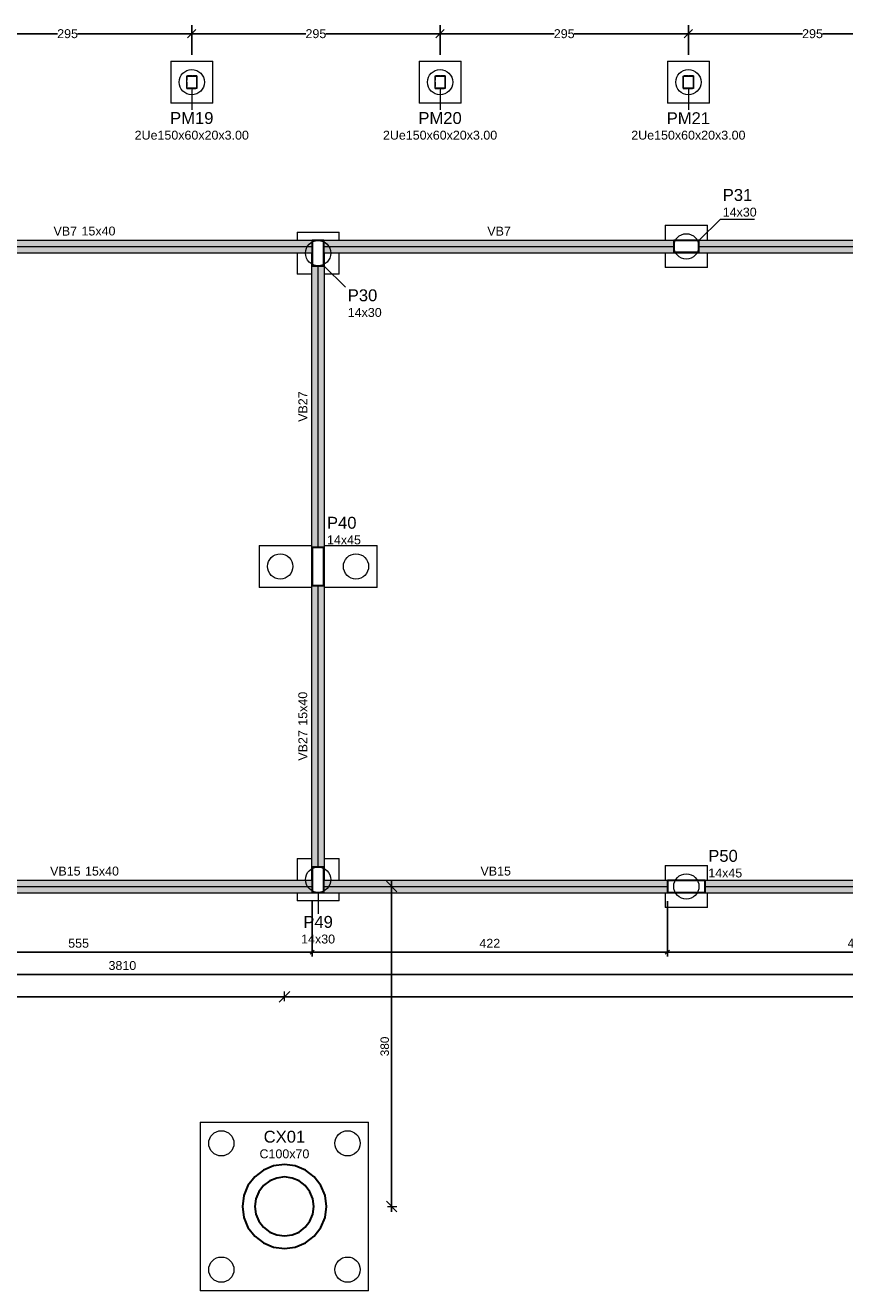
# Model space of a CAD drawing. Header units: millimetres. Extents: x 10906 to 25863, y 1966 to 4861.
# Tile 38 of 163: x 11155 to 11174, y 2921 to 2951. Entities that reach past the tile are written whole.
import ezdxf

# ---------------------------------------------------------------- set-up
doc = ezdxf.new("R2010")
doc.units = ezdxf.units.MM
doc.linetypes.add('DOT2', pattern=[3.175, 0, -3.175])
for name, color, linetype, lineweight in [('COTAS', 4, 'Continuous', 20), ('FO-Cotas', 4, 'Continuous', 5), ('FO-Eixos', 5, 'Continuous', 5), ('FO-Estacas dos blocos', 1, 'Continuous', 20), ('FO-Hachura viga', 41, 'Continuous', 5), ('FO-Pilares', 4, 'Continuous', 30), ('FO-Pilares genéricos', 30, 'Continuous', 5), ('FO-Seção das fundações', 7, 'Continuous', 5), ('FO-Textos das vigas', 7, 'Continuous', 5), ('FO-Textos dos pilares', 7, 'Continuous', 5), ('FO-Vigas', 1, 'Continuous', 20)]:
    doc.layers.add(name, color=color, linetype=linetype, lineweight=lineweight)
doc.styles.add('Annotative', font='arial.ttf')
doc.styles.add('Arial', font='arial.ttf')
doc.styles.get("Standard").update_dxf_attribs({"font": 'arial.ttf'})
doc.dimstyles.new('MURILO', dxfattribs={"dimscale": 0, "dimtxt": 1.5, "dimasz": 2.5, "dimexe": 1.25, "dimexo": 0, "dimtad": 1, "dimtxsty": 'Annotative', "dimblk": 'OBLIQUE', "dimcen": 2.5, "dimdle": 1.25, "dimclrd": 256, "dimclre": 256, "dimclrt": 7, "dimadec": 0, "dimazin": 0, "dimtfac": 1, "dimtmove": 0, "dimatfit": 3, "dimldrblk": 'OBLIQUE', "dimfxl": 1, "dimfxlon": 1, "dimtfillclr": 5, "dimlwe": -1, "dimarcsym": 0})
doc.dimstyles.new('UM_50.000000', dxfattribs={"dimtxt": 0.18, "dimasz": 0.2, "dimexe": 0.2, "dimexo": 0.5, "dimgap": 0, "dimtad": 1, "dimtih": 1, "dimtoh": 1, "dimlfac": 50, "dimzin": 0, "dimdsep": 46, "dimtxsty": 'Standard', "dimcen": 0.09, "dimdle": 0.2, "dimclrd": 256, "dimclre": 256, "dimclrt": 7, "dimazin": 0, "dimtfac": 1, "dimtofl": 0, "dimtmove": 0, "dimatfit": 3, "dimfxl": 1, "dimtolj": 1, "dimtzin": 0, "dimarcsym": 0})

# ---------------------------------------------------------------- blocks, each defined once
blk = doc.blocks.new('_Oblique')
at = {"color": 0, "linetype": 'ByBlock', "lineweight": -2}
blk.add_line((-0.5, -0.5), (0.5, 0.5), dxfattribs=at)
blk = doc.blocks.new('*D20')
at = {"layer": 'Defpoints', "color": 0, "transparency": 16777216}
for p in [(11150.288, 2930.518), (11161.388, 2930.518), (11161.388, 2929.106)]:
    blk.add_point(p, dxfattribs=at)
at = {"layer": 'FO-Cotas', "lineweight": -2, "transparency": 16777216}
for p, q in [((11150.288, 2930.318), (11150.288, 2929.006)), ((11161.388, 2930.318), (11161.388, 2929.006)), ((11150.188, 2929.106), (11161.488, 2929.106))]:
    blk.add_line(p, q, dxfattribs=at)
at = {"layer": 'FO-Cotas', "lineweight": -2, "transparency": 16777216, "xscale": 0.1, "yscale": 0.1, "zscale": 0.1, "rotation": 180}
blk.add_blockref('_Oblique', (11150.288, 2929.106), dxfattribs=at)
at = {"layer": 'FO-Cotas', "lineweight": -2, "transparency": 16777216, "xscale": 0.1, "yscale": 0.1, "zscale": 0.1}
blk.add_blockref('_Oblique', (11161.388, 2929.106), dxfattribs=at)
at = {"layer": 'FO-Cotas', "color": 7, "transparency": 16777216, "insert": (11155.838, 2929.317), "char_height": 0.2118, "attachment_point": 5, "rotation": 0.0057, "style": 'Arial'}
blk.add_mtext('\\A1;555', dxfattribs=at)
blk = doc.blocks.new('*D21')
at = {"layer": 'Defpoints', "color": 0, "transparency": 16777216}
for p in [(11161.388, 2930.518), (11169.828, 2930.518), (11169.828, 2929.106)]:
    blk.add_point(p, dxfattribs=at)
at = {"layer": 'FO-Cotas', "lineweight": -2, "transparency": 16777216}
for p, q in [((11161.388, 2930.318), (11161.388, 2929.006)), ((11169.828, 2930.318), (11169.828, 2929.006)), ((11161.288, 2929.106), (11169.928, 2929.106))]:
    blk.add_line(p, q, dxfattribs=at)
at = {"layer": 'FO-Cotas', "lineweight": -2, "transparency": 16777216, "xscale": 0.1, "yscale": 0.1, "zscale": 0.1, "rotation": 180}
blk.add_blockref('_Oblique', (11161.388, 2929.106), dxfattribs=at)
at = {"layer": 'FO-Cotas', "lineweight": -2, "transparency": 16777216, "xscale": 0.1, "yscale": 0.1, "zscale": 0.1}
blk.add_blockref('_Oblique', (11169.828, 2929.106), dxfattribs=at)
at = {"layer": 'FO-Cotas', "color": 7, "transparency": 16777216, "insert": (11165.608, 2929.317), "char_height": 0.2118, "attachment_point": 5, "rotation": 0.0057, "style": 'Arial'}
blk.add_mtext('\\A1;422', dxfattribs=at)
blk = doc.blocks.new('*D22')
at = {"layer": 'Defpoints', "color": 0, "transparency": 16777216}
for p in [(11169.828, 2930.518), (11178.888, 2930.518), (11178.888, 2929.106)]:
    blk.add_point(p, dxfattribs=at)
at = {"layer": 'FO-Cotas', "lineweight": -2, "transparency": 16777216}
for p, q in [((11169.828, 2930.318), (11169.828, 2929.006)), ((11178.888, 2930.318), (11178.888, 2929.006)), ((11169.728, 2929.106), (11178.988, 2929.106))]:
    blk.add_line(p, q, dxfattribs=at)
at = {"layer": 'FO-Cotas', "lineweight": -2, "transparency": 16777216, "xscale": 0.1, "yscale": 0.1, "zscale": 0.1, "rotation": 180}
blk.add_blockref('_Oblique', (11169.828, 2929.106), dxfattribs=at)
at = {"layer": 'FO-Cotas', "lineweight": -2, "transparency": 16777216, "xscale": 0.1, "yscale": 0.1, "zscale": 0.1}
blk.add_blockref('_Oblique', (11178.888, 2929.106), dxfattribs=at)
at = {"layer": 'FO-Cotas', "color": 7, "transparency": 16777216, "insert": (11174.358, 2929.317), "char_height": 0.2118, "attachment_point": 5, "rotation": 0.0057, "style": 'Arial'}
blk.add_mtext('\\A1;453', dxfattribs=at)
blk = doc.blocks.new('*D25')
at = {"layer": 'Defpoints', "color": 0, "transparency": 16777216}
for p in [(11118.778, 2930.518), (11194.978, 2930.518), (11194.978, 2928.576)]:
    blk.add_point(p, dxfattribs=at)
at = {"layer": 'FO-Cotas', "lineweight": -2, "transparency": 16777216}
for p, q in [((11118.778, 2930.318), (11118.778, 2928.476)), ((11194.978, 2930.318), (11194.978, 2928.476)), ((11118.678, 2928.576), (11195.078, 2928.576))]:
    blk.add_line(p, q, dxfattribs=at)
at = {"layer": 'FO-Cotas', "lineweight": -2, "transparency": 16777216, "xscale": 0.1, "yscale": 0.1, "zscale": 0.1, "rotation": 180}
blk.add_blockref('_Oblique', (11118.778, 2928.576), dxfattribs=at)
at = {"layer": 'FO-Cotas', "lineweight": -2, "transparency": 16777216, "xscale": 0.1, "yscale": 0.1, "zscale": 0.1}
blk.add_blockref('_Oblique', (11194.978, 2928.576), dxfattribs=at)
at = {"layer": 'FO-Cotas', "color": 7, "transparency": 16777216, "insert": (11156.878, 2928.788), "char_height": 0.2118, "attachment_point": 5, "rotation": 0.0057, "style": 'Arial'}
blk.add_mtext('\\A1;3810', dxfattribs=at)
blk = doc.blocks.new('*D62')
at = {"layer": 'Defpoints', "color": 0, "transparency": 16777216}
for p in [(11170.326, 2950.917), (11170.326, 2949.918), (11176.226, 2949.918)]:
    blk.add_point(p, dxfattribs=at)
at = {"layer": 'FO-Cotas', "lineweight": -2, "transparency": 16777216}
for p, q in [((11170.126, 2950.917), (11173.04, 2950.917)), ((11170.326, 2950.418), (11170.326, 2951.117)), ((11176.426, 2950.917), (11173.513, 2950.917)), ((11176.226, 2950.418), (11176.226, 2951.117))]:
    blk.add_line(p, q, dxfattribs=at)
at = {"layer": 'FO-Cotas', "lineweight": -2, "transparency": 16777216, "xscale": 0.2, "yscale": 0.2, "zscale": 0.2, "rotation": 180}
blk.add_blockref('_Oblique', (11170.326, 2950.917), dxfattribs=at)
at = {"layer": 'FO-Cotas', "lineweight": -2, "transparency": 16777216, "xscale": 0.2, "yscale": 0.2, "zscale": 0.2}
blk.add_blockref('_Oblique', (11176.226, 2950.917), dxfattribs=at)
at = {"layer": 'FO-Cotas', "color": 7, "transparency": 16777216, "insert": (11173.276, 2950.917), "char_height": 0.2118, "attachment_point": 5, "rotation": 0.0057, "style": 'Arial'}
blk.add_mtext('\\A1;295', dxfattribs=at)
blk = doc.blocks.new('*D63')
at = {"layer": 'Defpoints', "color": 0, "transparency": 16777216}
for p in [(11164.426, 2950.917), (11164.426, 2949.918), (11170.326, 2949.918)]:
    blk.add_point(p, dxfattribs=at)
at = {"layer": 'FO-Cotas', "lineweight": -2, "transparency": 16777216}
for p, q in [((11164.226, 2950.917), (11167.14, 2950.917)), ((11164.426, 2950.418), (11164.426, 2951.117)), ((11170.526, 2950.917), (11167.613, 2950.917)), ((11170.326, 2950.418), (11170.326, 2951.117))]:
    blk.add_line(p, q, dxfattribs=at)
at = {"layer": 'FO-Cotas', "lineweight": -2, "transparency": 16777216, "xscale": 0.2, "yscale": 0.2, "zscale": 0.2, "rotation": 180}
blk.add_blockref('_Oblique', (11164.426, 2950.917), dxfattribs=at)
at = {"layer": 'FO-Cotas', "lineweight": -2, "transparency": 16777216, "xscale": 0.2, "yscale": 0.2, "zscale": 0.2}
blk.add_blockref('_Oblique', (11170.326, 2950.917), dxfattribs=at)
at = {"layer": 'FO-Cotas', "color": 7, "transparency": 16777216, "insert": (11167.376, 2950.917), "char_height": 0.2118, "attachment_point": 5, "rotation": 0.0057, "style": 'Arial'}
blk.add_mtext('\\A1;295', dxfattribs=at)
blk = doc.blocks.new('*D64')
at = {"layer": 'Defpoints', "color": 0, "transparency": 16777216}
for p in [(11158.526, 2950.917), (11158.526, 2949.918), (11164.426, 2949.918)]:
    blk.add_point(p, dxfattribs=at)
at = {"layer": 'FO-Cotas', "lineweight": -2, "transparency": 16777216}
for p, q in [((11158.326, 2950.917), (11161.24, 2950.917)), ((11158.526, 2950.418), (11158.526, 2951.117)), ((11164.626, 2950.917), (11161.713, 2950.917)), ((11164.426, 2950.418), (11164.426, 2951.117))]:
    blk.add_line(p, q, dxfattribs=at)
at = {"layer": 'FO-Cotas', "lineweight": -2, "transparency": 16777216, "xscale": 0.2, "yscale": 0.2, "zscale": 0.2, "rotation": 180}
blk.add_blockref('_Oblique', (11158.526, 2950.917), dxfattribs=at)
at = {"layer": 'FO-Cotas', "lineweight": -2, "transparency": 16777216, "xscale": 0.2, "yscale": 0.2, "zscale": 0.2}
blk.add_blockref('_Oblique', (11164.426, 2950.917), dxfattribs=at)
at = {"layer": 'FO-Cotas', "color": 7, "transparency": 16777216, "insert": (11161.476, 2950.917), "char_height": 0.2118, "attachment_point": 5, "rotation": 0.0057, "style": 'Arial'}
blk.add_mtext('\\A1;295', dxfattribs=at)
blk = doc.blocks.new('*D65')
at = {"layer": 'Defpoints', "color": 0, "transparency": 16777216}
for p in [(11152.626, 2950.917), (11152.626, 2949.918), (11158.526, 2949.918)]:
    blk.add_point(p, dxfattribs=at)
at = {"layer": 'FO-Cotas', "lineweight": -2, "transparency": 16777216}
for p, q in [((11152.426, 2950.917), (11155.34, 2950.917)), ((11152.626, 2950.418), (11152.626, 2951.117)), ((11158.726, 2950.917), (11155.813, 2950.917)), ((11158.526, 2950.418), (11158.526, 2951.117))]:
    blk.add_line(p, q, dxfattribs=at)
at = {"layer": 'FO-Cotas', "lineweight": -2, "transparency": 16777216, "xscale": 0.2, "yscale": 0.2, "zscale": 0.2, "rotation": 180}
blk.add_blockref('_Oblique', (11152.626, 2950.917), dxfattribs=at)
at = {"layer": 'FO-Cotas', "lineweight": -2, "transparency": 16777216, "xscale": 0.2, "yscale": 0.2, "zscale": 0.2}
blk.add_blockref('_Oblique', (11158.526, 2950.917), dxfattribs=at)
at = {"layer": 'FO-Cotas', "color": 7, "transparency": 16777216, "insert": (11155.576, 2950.917), "char_height": 0.2118, "attachment_point": 5, "rotation": 0.0057, "style": 'Arial'}
blk.add_mtext('\\A1;295', dxfattribs=at)
blk = doc.blocks.new('*D1458')
at = {"layer": 'COTAS', "lineweight": -2, "transparency": 16777216}
blk.add_line((11163.276, 2922.943), (11163.276, 2930.793), dxfattribs=at)
at = {"layer": 'COTAS', "transparency": 16777216}
for p, q in [((11163.176, 2930.668), (11163.401, 2930.668)), ((11163.176, 2923.068), (11163.401, 2923.068))]:
    blk.add_line(p, q, dxfattribs=at)
at = {"layer": 'Defpoints', "color": 0, "transparency": 16777216}
for p in [(11162.728, 2930.668), (11163.276, 2930.668), (11162.728, 2923.068)]:
    blk.add_point(p, dxfattribs=at)
at = {"layer": 'COTAS', "lineweight": -2, "transparency": 16777216, "xscale": 0.25, "yscale": 0.25, "zscale": 0.25}
for p, rotation in [((11163.276, 2930.668), 90), ((11163.276, 2923.068), 270)]:
    blk.add_blockref('_Oblique', p, dxfattribs=dict(at, rotation=rotation))
at = {"layer": 'COTAS', "color": 7, "transparency": 16777216, "insert": (11163.112, 2926.868), "char_height": 0.2, "attachment_point": 5, "rotation": 90, "style": 'Annotative'}
blk.add_mtext('380', dxfattribs=at)
blk = doc.blocks.new('*D1459')
at = {"layer": 'COTAS', "transparency": 16777216}
for p, q in [((11118.778, 2928.147), (11118.778, 2927.922)), ((11160.728, 2927.947), (11160.728, 2928.172))]:
    blk.add_line(p, q, dxfattribs=at)
at = {"layer": 'COTAS', "lineweight": -2, "transparency": 16777216}
blk.add_line((11118.653, 2928.047), (11160.853, 2928.047), dxfattribs=at)
at = {"layer": 'Defpoints', "color": 0, "transparency": 16777216}
for p in [(11118.778, 2930.518), (11160.728, 2928.047), (11160.728, 2925.068)]:
    blk.add_point(p, dxfattribs=at)
at = {"layer": 'COTAS', "lineweight": -2, "transparency": 16777216, "xscale": 0.25, "yscale": 0.25, "zscale": 0.25, "rotation": 180}
blk.add_blockref('_Oblique', (11118.778, 2928.047), dxfattribs=at)
at = {"layer": 'COTAS', "lineweight": -2, "transparency": 16777216, "xscale": 0.25, "yscale": 0.25, "zscale": 0.25}
blk.add_blockref('_Oblique', (11160.728, 2928.047), dxfattribs=at)
at = {"layer": 'COTAS', "color": 7, "transparency": 16777216, "insert": (11139.753, 2928.229), "char_height": 0.2, "attachment_point": 5, "style": 'Annotative'}
blk.add_mtext('2097,5', dxfattribs=at)
blk = doc.blocks.new('*D1460')
at = {"layer": 'COTAS', "transparency": 16777216}
for p, q in [((11160.728, 2927.947), (11160.728, 2928.172)), ((11194.978, 2928.147), (11194.978, 2927.922))]:
    blk.add_line(p, q, dxfattribs=at)
at = {"layer": 'COTAS', "lineweight": -2, "transparency": 16777216}
blk.add_line((11160.603, 2928.047), (11195.103, 2928.047), dxfattribs=at)
at = {"layer": 'Defpoints', "color": 0, "transparency": 16777216}
for p in [(11194.978, 2930.518), (11194.978, 2928.047), (11160.728, 2925.068)]:
    blk.add_point(p, dxfattribs=at)
at = {"layer": 'COTAS', "lineweight": -2, "transparency": 16777216, "xscale": 0.25, "yscale": 0.25, "zscale": 0.25, "rotation": 180}
blk.add_blockref('_Oblique', (11160.728, 2928.047), dxfattribs=at)
at = {"layer": 'COTAS', "lineweight": -2, "transparency": 16777216, "xscale": 0.25, "yscale": 0.25, "zscale": 0.25}
blk.add_blockref('_Oblique', (11194.978, 2928.047), dxfattribs=at)
at = {"layer": 'COTAS', "color": 7, "transparency": 16777216, "insert": (11177.853, 2928.229), "char_height": 0.2, "attachment_point": 5, "style": 'Annotative'}
blk.add_mtext('1712,5', dxfattribs=at)

msp = doc.modelspace()

# ---------------------------------------------------------------- hatches: boundary and pattern name
at = {"layer": 'FO-Hachura viga', "linetype": 'Continuous'}
for points in [[(11161.3885, 2945.71751), (11161.3885, 2945.71751), (11161.3885, 2946.00751), (11161.6685, 2946.00751), (11161.6685, 2946.01751), (11150.5685, 2946.01751), (11150.5685, 2945.71751), (11161.3885, 2945.71751)], [(11170.5785, 2945.71751), (11170.5785, 2945.71751), (11170.5785, 2945.72751), (11169.9785, 2945.72751), (11169.9785, 2946.00751), (11170.5785, 2946.00751), (11170.5785, 2946.01751), (11161.6685, 2946.01751), (11161.6685, 2945.71751), (11170.5785, 2945.71751)], [(11178.8885, 2945.71751), (11178.8885, 2945.71751), (11178.8885, 2946.00751), (11179.1685, 2946.00751), (11179.1685, 2946.01751), (11169.9785, 2946.01751), (11169.9785, 2946.00751), (11170.5785, 2946.00751), (11170.5785, 2945.72751), (11169.9785, 2945.72751), (11169.9785, 2945.71751), (11178.8885, 2945.71751)], [(11161.6685, 2938.71751), (11161.6685, 2938.71751), (11161.6685, 2937.81751), (11161.6785, 2937.81751), (11161.6785, 2945.71751), (11161.6685, 2945.71751), (11161.6685, 2945.40751), (11161.3885, 2945.40751), (11161.3885, 2945.71751), (11161.3785, 2945.71751), (11161.3785, 2937.81751), (11161.3885, 2937.81751), (11161.3885, 2938.71751), (11161.6685, 2938.71751)], [(11161.6785, 2938.71751), (11161.6785, 2938.71751), (11161.6685, 2938.71751), (11161.6685, 2937.81751), (11161.3885, 2937.81751), (11161.3885, 2938.71751), (11161.3785, 2938.71751), (11161.3785, 2930.81751), (11161.3885, 2930.81751), (11161.3885, 2931.12751), (11161.6685, 2931.12751), (11161.6685, 2930.81751), (11161.6785, 2930.81751), (11161.6785, 2938.71751)], [(11150.5685, 2930.81751), (11150.5685, 2930.81751), (11150.5685, 2930.52751), (11150.2885, 2930.52751), (11150.2885, 2930.51751), (11161.3885, 2930.51751), (11161.3885, 2930.81751), (11150.5685, 2930.81751)], [(11170.7285, 2930.52751), (11170.7285, 2930.52751), (11169.8285, 2930.52751), (11169.8285, 2930.80751), (11170.7285, 2930.80751), (11170.7285, 2930.81751), (11161.6685, 2930.81751), (11161.6685, 2930.52751), (11161.3885, 2930.52751), (11161.3885, 2930.51751), (11170.7285, 2930.51751), (11170.7285, 2930.52751)], [(11178.8885, 2930.51751), (11178.8885, 2930.51751), (11178.8885, 2930.81751), (11169.8285, 2930.81751), (11169.8285, 2930.80751), (11170.7285, 2930.80751), (11170.7285, 2930.52751), (11169.8285, 2930.52751), (11169.8285, 2930.51751), (11178.8885, 2930.51751)]]:
    msp.add_hatch(color=256, dxfattribs=at).paths.add_polyline_path(points)

# ---------------------------------------------------------------- linework, layer by layer
at = {"layer": 'FO-Cotas'}
for p, q in [((11158.5265, 2949.61751), (11158.5265, 2949.10919)), ((11164.4265, 2949.61751), (11164.4265, 2949.10919)), ((11170.3265, 2949.61751), (11170.3265, 2949.10919)), ((11170.5785, 2946.00751), (11171.08682, 2946.51583)), ((11171.08682, 2946.51583), (11171.89504, 2946.51583)), ((11161.6685, 2945.40751), (11162.17682, 2944.89919)), ((11161.5285, 2930.52751), (11161.5285, 2930.01919))]:
    msp.add_line(p, q, dxfattribs=at)
at = {"layer": 'FO-Eixos'}
for p, q in [((11150.5685, 2945.86751), (11161.3885, 2945.86751)), ((11161.6685, 2945.86751), (11169.9785, 2945.86751)), ((11170.5785, 2945.86751), (11178.8885, 2945.86751)), ((11161.5285, 2938.71751), (11161.5285, 2945.40751)), ((11161.5285, 2931.12751), (11161.5285, 2937.81751)), ((11150.5685, 2930.66751), (11161.3885, 2930.66751)), ((11161.6685, 2930.66751), (11169.8285, 2930.66751)), ((11170.7285, 2930.66751), (11178.8885, 2930.66751))]:
    msp.add_line(p, q, dxfattribs=at)
at = {"layer": 'FO-Estacas dos blocos'}
for centre in [(11158.5265, 2949.76751), (11164.4265, 2949.76751), (11170.3265, 2949.76751), (11170.2785, 2945.86751), (11161.5285, 2945.70751), (11160.6285, 2938.26751), (11162.4285, 2938.26751), (11161.5285, 2930.82751), (11170.2785, 2930.66751), (11159.2285, 2924.56751), (11162.2285, 2924.56751), (11159.2285, 2921.56751), (11162.2285, 2921.56751)]:
    msp.add_circle(centre, 0.3, dxfattribs=at)
at = {"layer": 'FO-Pilares'}
for points in [[(11161.3885, 2945.40751), (11161.5285, 2945.40751), (11161.6685, 2945.40751), (11161.6685, 2945.70751), (11161.6685, 2946.00751), (11161.5285, 2946.00751), (11161.3885, 2946.00751), (11161.3885, 2945.70751), (11161.3885, 2945.40751)], [(11170.5785, 2945.72751), (11170.5785, 2945.86751), (11170.5785, 2946.00751), (11170.2785, 2946.00751), (11169.9785, 2946.00751), (11169.9785, 2945.86751), (11169.9785, 2945.72751), (11170.2785, 2945.72751), (11170.5785, 2945.72751)], [(11161.3885, 2937.81751), (11161.5285, 2937.81751), (11161.6685, 2937.81751), (11161.6685, 2938.26751), (11161.6685, 2938.71751), (11161.5285, 2938.71751), (11161.3885, 2938.71751), (11161.3885, 2938.26751), (11161.3885, 2937.81751)], [(11161.3885, 2930.52751), (11161.5285, 2930.52751), (11161.6685, 2930.52751), (11161.6685, 2930.82751), (11161.6685, 2931.12751), (11161.5285, 2931.12751), (11161.3885, 2931.12751), (11161.3885, 2930.82751), (11161.3885, 2930.52751)], [(11170.7285, 2930.52751), (11170.7285, 2930.66751), (11170.7285, 2930.80751), (11170.2785, 2930.80751), (11169.8285, 2930.80751), (11169.8285, 2930.66751), (11169.8285, 2930.52751), (11170.2785, 2930.52751), (11170.7285, 2930.52751)], [(11161.7285, 2923.06751), (11161.69442, 2923.32632), (11161.59452, 2923.56751), (11161.4356, 2923.77461), (11161.2285, 2923.93353), (11160.98732, 2924.03343), (11160.7285, 2924.06751), (11160.46968, 2924.03343), (11160.2285, 2923.93353), (11160.02139, 2923.77461), (11159.86247, 2923.56751), (11159.76257, 2923.32632), (11159.7285, 2923.06751), (11159.76257, 2922.80869), (11159.86247, 2922.56751), (11160.02139, 2922.3604), (11160.2285, 2922.20148), (11160.46968, 2922.10158), (11160.7285, 2922.06751), (11160.98732, 2922.10158), (11161.2285, 2922.20148), (11161.4356, 2922.3604), (11161.59452, 2922.56751), (11161.69442, 2922.80869), (11161.7285, 2923.06751)], [(11161.4285, 2923.06751), (11161.40465, 2923.24868), (11161.33472, 2923.41751), (11161.22347, 2923.56248), (11161.0785, 2923.67372), (11160.90967, 2923.74365), (11160.7285, 2923.76751), (11160.54732, 2923.74365), (11160.3785, 2923.67372), (11160.23352, 2923.56248), (11160.12228, 2923.41751), (11160.05235, 2923.24868), (11160.0285, 2923.06751), (11160.05235, 2922.88633), (11160.12228, 2922.71751), (11160.23352, 2922.57253), (11160.3785, 2922.46129), (11160.54732, 2922.39136), (11160.7285, 2922.36751), (11160.90967, 2922.39136), (11161.0785, 2922.46129), (11161.22347, 2922.57253), (11161.33472, 2922.71751), (11161.40465, 2922.88633), (11161.4285, 2923.06751)]]:
    msp.add_lwpolyline(points, close=True, dxfattribs=at)
at = {"layer": 'FO-Pilares genéricos'}
for points in [[(11158.6405, 2949.91751), (11158.64144, 2949.91743), (11158.64235, 2949.91721), (11158.64322, 2949.91685), (11158.64402, 2949.91636), (11158.64474, 2949.91575), (11158.64535, 2949.91503), (11158.64584, 2949.91423), (11158.6462, 2949.91336), (11158.64642, 2949.91244), (11158.6465, 2949.91151), (11158.6465, 2949.62351), (11158.64642, 2949.62257), (11158.6462, 2949.62165), (11158.64584, 2949.62078), (11158.64535, 2949.61998), (11158.64474, 2949.61926), (11158.64402, 2949.61865), (11158.64322, 2949.61816), (11158.64235, 2949.6178), (11158.64144, 2949.61758), (11158.6405, 2949.61751), (11158.4125, 2949.61751), (11158.41156, 2949.61758), (11158.41064, 2949.6178), (11158.40977, 2949.61816), (11158.40897, 2949.61865), (11158.40825, 2949.61926), (11158.40764, 2949.61998), (11158.40715, 2949.62078), (11158.40679, 2949.62165), (11158.40657, 2949.62257), (11158.4065, 2949.62351), (11158.4065, 2949.91151), (11158.40657, 2949.91244), (11158.40679, 2949.91336), (11158.40715, 2949.91423), (11158.40764, 2949.91503), (11158.40825, 2949.91575), (11158.40897, 2949.91636), (11158.40977, 2949.91685), (11158.41064, 2949.91721), (11158.41156, 2949.91743), (11158.4125, 2949.91751), (11158.6405, 2949.91751)], [(11158.6345, 2949.91151), (11158.63544, 2949.91143), (11158.63635, 2949.91121), (11158.63722, 2949.91085), (11158.63802, 2949.91036), (11158.63874, 2949.90975), (11158.63935, 2949.90903), (11158.63984, 2949.90823), (11158.6402, 2949.90736), (11158.64042, 2949.90644), (11158.6405, 2949.90551), (11158.6405, 2949.62951), (11158.64042, 2949.62857), (11158.6402, 2949.62765), (11158.63984, 2949.62678), (11158.63935, 2949.62598), (11158.63874, 2949.62526), (11158.63802, 2949.62465), (11158.63722, 2949.62416), (11158.63635, 2949.6238), (11158.63544, 2949.62358), (11158.6345, 2949.62351), (11158.4185, 2949.62351), (11158.41756, 2949.62358), (11158.41664, 2949.6238), (11158.41577, 2949.62416), (11158.41497, 2949.62465), (11158.41425, 2949.62526), (11158.41364, 2949.62598), (11158.41315, 2949.62678), (11158.41279, 2949.62765), (11158.41257, 2949.62857), (11158.4125, 2949.62951), (11158.4125, 2949.90551), (11158.41257, 2949.90644), (11158.41279, 2949.90736), (11158.41315, 2949.90823), (11158.41364, 2949.90903), (11158.41425, 2949.90975), (11158.41497, 2949.91036), (11158.41577, 2949.91085), (11158.41664, 2949.91121), (11158.41756, 2949.91143), (11158.4185, 2949.91151), (11158.6345, 2949.91151)], [(11164.5405, 2949.91751), (11164.54144, 2949.91743), (11164.54235, 2949.91721), (11164.54322, 2949.91685), (11164.54402, 2949.91636), (11164.54474, 2949.91575), (11164.54535, 2949.91503), (11164.54584, 2949.91423), (11164.5462, 2949.91336), (11164.54642, 2949.91244), (11164.5465, 2949.91151), (11164.5465, 2949.62351), (11164.54642, 2949.62257), (11164.5462, 2949.62165), (11164.54584, 2949.62078), (11164.54535, 2949.61998), (11164.54474, 2949.61926), (11164.54402, 2949.61865), (11164.54322, 2949.61816), (11164.54235, 2949.6178), (11164.54144, 2949.61758), (11164.5405, 2949.61751), (11164.3125, 2949.61751), (11164.31156, 2949.61758), (11164.31064, 2949.6178), (11164.30977, 2949.61816), (11164.30897, 2949.61865), (11164.30825, 2949.61926), (11164.30764, 2949.61998), (11164.30715, 2949.62078), (11164.30679, 2949.62165), (11164.30657, 2949.62257), (11164.3065, 2949.62351), (11164.3065, 2949.91151), (11164.30657, 2949.91244), (11164.30679, 2949.91336), (11164.30715, 2949.91423), (11164.30764, 2949.91503), (11164.30825, 2949.91575), (11164.30897, 2949.91636), (11164.30977, 2949.91685), (11164.31064, 2949.91721), (11164.31156, 2949.91743), (11164.3125, 2949.91751), (11164.5405, 2949.91751)], [(11164.5345, 2949.91151), (11164.53544, 2949.91143), (11164.53635, 2949.91121), (11164.53722, 2949.91085), (11164.53802, 2949.91036), (11164.53874, 2949.90975), (11164.53935, 2949.90903), (11164.53984, 2949.90823), (11164.5402, 2949.90736), (11164.54042, 2949.90644), (11164.5405, 2949.90551), (11164.5405, 2949.62951), (11164.54042, 2949.62857), (11164.5402, 2949.62765), (11164.53984, 2949.62678), (11164.53935, 2949.62598), (11164.53874, 2949.62526), (11164.53802, 2949.62465), (11164.53722, 2949.62416), (11164.53635, 2949.6238), (11164.53544, 2949.62358), (11164.5345, 2949.62351), (11164.3185, 2949.62351), (11164.31756, 2949.62358), (11164.31664, 2949.6238), (11164.31577, 2949.62416), (11164.31497, 2949.62465), (11164.31425, 2949.62526), (11164.31364, 2949.62598), (11164.31315, 2949.62678), (11164.31279, 2949.62765), (11164.31257, 2949.62857), (11164.3125, 2949.62951), (11164.3125, 2949.90551), (11164.31257, 2949.90644), (11164.31279, 2949.90736), (11164.31315, 2949.90823), (11164.31364, 2949.90903), (11164.31425, 2949.90975), (11164.31497, 2949.91036), (11164.31577, 2949.91085), (11164.31664, 2949.91121), (11164.31756, 2949.91143), (11164.3185, 2949.91151), (11164.5345, 2949.91151)], [(11170.4405, 2949.91751), (11170.44144, 2949.91743), (11170.44235, 2949.91721), (11170.44322, 2949.91685), (11170.44402, 2949.91636), (11170.44474, 2949.91575), (11170.44535, 2949.91503), (11170.44584, 2949.91423), (11170.4462, 2949.91336), (11170.44642, 2949.91244), (11170.4465, 2949.91151), (11170.4465, 2949.62351), (11170.44642, 2949.62257), (11170.4462, 2949.62165), (11170.44584, 2949.62078), (11170.44535, 2949.61998), (11170.44474, 2949.61926), (11170.44402, 2949.61865), (11170.44322, 2949.61816), (11170.44235, 2949.6178), (11170.44144, 2949.61758), (11170.4405, 2949.61751), (11170.2125, 2949.61751), (11170.21156, 2949.61758), (11170.21064, 2949.6178), (11170.20977, 2949.61816), (11170.20897, 2949.61865), (11170.20825, 2949.61926), (11170.20764, 2949.61998), (11170.20715, 2949.62078), (11170.20679, 2949.62165), (11170.20657, 2949.62257), (11170.2065, 2949.62351), (11170.2065, 2949.91151), (11170.20657, 2949.91244), (11170.20679, 2949.91336), (11170.20715, 2949.91423), (11170.20764, 2949.91503), (11170.20825, 2949.91575), (11170.20897, 2949.91636), (11170.20977, 2949.91685), (11170.21064, 2949.91721), (11170.21156, 2949.91743), (11170.2125, 2949.91751), (11170.4405, 2949.91751)], [(11170.4345, 2949.91151), (11170.43544, 2949.91143), (11170.43635, 2949.91121), (11170.43722, 2949.91085), (11170.43802, 2949.91036), (11170.43874, 2949.90975), (11170.43935, 2949.90903), (11170.43984, 2949.90823), (11170.4402, 2949.90736), (11170.44042, 2949.90644), (11170.4405, 2949.90551), (11170.4405, 2949.62951), (11170.44042, 2949.62857), (11170.4402, 2949.62765), (11170.43984, 2949.62678), (11170.43935, 2949.62598), (11170.43874, 2949.62526), (11170.43802, 2949.62465), (11170.43722, 2949.62416), (11170.43635, 2949.6238), (11170.43544, 2949.62358), (11170.4345, 2949.62351), (11170.2185, 2949.62351), (11170.21756, 2949.62358), (11170.21664, 2949.6238), (11170.21577, 2949.62416), (11170.21497, 2949.62465), (11170.21425, 2949.62526), (11170.21364, 2949.62598), (11170.21315, 2949.62678), (11170.21279, 2949.62765), (11170.21257, 2949.62857), (11170.2125, 2949.62951), (11170.2125, 2949.90551), (11170.21257, 2949.90644), (11170.21279, 2949.90736), (11170.21315, 2949.90823), (11170.21364, 2949.90903), (11170.21425, 2949.90975), (11170.21497, 2949.91036), (11170.21577, 2949.91085), (11170.21664, 2949.91121), (11170.21756, 2949.91143), (11170.2185, 2949.91151), (11170.4345, 2949.91151)]]:
    msp.add_lwpolyline(points, close=True, dxfattribs=at)
at = {"layer": 'FO-Pilares genéricos', "linetype": 'DOT2', "ltscale": 0.05}
for points in [[(11158.4065, 2949.61751), (11158.5265, 2949.61751), (11158.6465, 2949.61751), (11158.6465, 2949.76751), (11158.6465, 2949.91751), (11158.5265, 2949.91751), (11158.4065, 2949.91751), (11158.4065, 2949.76751), (11158.4065, 2949.61751)], [(11158.4065, 2949.61751), (11158.5265, 2949.61751), (11158.6465, 2949.61751), (11158.6465, 2949.76751), (11158.6465, 2949.91751), (11158.5265, 2949.91751), (11158.4065, 2949.91751), (11158.4065, 2949.76751), (11158.4065, 2949.61751)], [(11164.3065, 2949.61751), (11164.4265, 2949.61751), (11164.5465, 2949.61751), (11164.5465, 2949.76751), (11164.5465, 2949.91751), (11164.4265, 2949.91751), (11164.3065, 2949.91751), (11164.3065, 2949.76751), (11164.3065, 2949.61751)], [(11164.3065, 2949.61751), (11164.4265, 2949.61751), (11164.5465, 2949.61751), (11164.5465, 2949.76751), (11164.5465, 2949.91751), (11164.4265, 2949.91751), (11164.3065, 2949.91751), (11164.3065, 2949.76751), (11164.3065, 2949.61751)], [(11170.2065, 2949.61751), (11170.3265, 2949.61751), (11170.4465, 2949.61751), (11170.4465, 2949.76751), (11170.4465, 2949.91751), (11170.3265, 2949.91751), (11170.2065, 2949.91751), (11170.2065, 2949.76751), (11170.2065, 2949.61751)], [(11170.2065, 2949.61751), (11170.3265, 2949.61751), (11170.4465, 2949.61751), (11170.4465, 2949.76751), (11170.4465, 2949.91751), (11170.3265, 2949.91751), (11170.2065, 2949.91751), (11170.2065, 2949.76751), (11170.2065, 2949.61751)]]:
    msp.add_lwpolyline(points, close=True, dxfattribs=at)
at = {"layer": 'FO-Seção das fundações'}
for points in [[(11158.0265, 2950.26751), (11159.0265, 2950.26751)], [(11158.0265, 2950.26751), (11158.0265, 2949.26751)], [(11159.0265, 2949.26751), (11159.0265, 2950.26751)], [(11163.9265, 2950.26751), (11164.9265, 2950.26751)], [(11163.9265, 2950.26751), (11163.9265, 2949.26751)], [(11164.9265, 2949.26751), (11164.9265, 2950.26751)], [(11169.8265, 2950.26751), (11170.8265, 2950.26751)], [(11169.8265, 2950.26751), (11169.8265, 2949.26751)], [(11170.8265, 2949.26751), (11170.8265, 2950.26751)], [(11159.0265, 2949.26751), (11158.0265, 2949.26751)], [(11164.9265, 2949.26751), (11163.9265, 2949.26751)], [(11170.8265, 2949.26751), (11169.8265, 2949.26751)], [(11161.0285, 2946.20751), (11162.0285, 2946.20751)], [(11161.0285, 2946.20751), (11161.0285, 2946.01751)], [(11162.0285, 2946.01751), (11162.0285, 2946.20751)], [(11169.7785, 2946.36751), (11170.7785, 2946.36751)], [(11169.7785, 2946.36751), (11169.7785, 2946.01751)], [(11170.7785, 2946.01751), (11170.7785, 2946.36751)], [(11161.0285, 2945.71751), (11161.0285, 2945.20751)], [(11162.0285, 2945.20751), (11162.0285, 2945.71751)], [(11169.7785, 2945.71751), (11169.7785, 2945.36751)], [(11170.7785, 2945.36751), (11170.7785, 2945.71751)], [(11161.3785, 2945.20751), (11161.0285, 2945.20751)], [(11162.0285, 2945.20751), (11161.6785, 2945.20751)], [(11170.7785, 2945.36751), (11169.7785, 2945.36751)], [(11160.1285, 2938.76751), (11160.1285, 2937.76751)], [(11160.1285, 2938.76751), (11161.3785, 2938.76751)], [(11161.6785, 2938.76751), (11162.9285, 2938.76751)], [(11162.9285, 2937.76751), (11162.9285, 2938.76751)], [(11161.3785, 2937.76751), (11160.1285, 2937.76751)], [(11162.9285, 2937.76751), (11161.6785, 2937.76751)], [(11161.0285, 2931.32751), (11161.0285, 2930.81751)], [(11161.0285, 2931.32751), (11161.3785, 2931.32751)], [(11161.6785, 2931.32751), (11162.0285, 2931.32751)], [(11162.0285, 2930.81751), (11162.0285, 2931.32751)], [(11169.7785, 2931.16751), (11169.7785, 2930.81751)], [(11169.7785, 2931.16751), (11170.7785, 2931.16751)], [(11170.7785, 2930.81751), (11170.7785, 2931.16751)], [(11161.0285, 2930.51751), (11161.0285, 2930.32751)], [(11162.0285, 2930.32751), (11162.0285, 2930.51751)], [(11169.7785, 2930.51751), (11169.7785, 2930.16751)], [(11170.7785, 2930.16751), (11170.7785, 2930.51751)], [(11162.0285, 2930.32751), (11161.0285, 2930.32751)], [(11170.7785, 2930.16751), (11169.7785, 2930.16751)], [(11158.7285, 2925.06751), (11158.7285, 2921.06751)], [(11158.7285, 2925.06751), (11162.7285, 2925.06751)], [(11162.7285, 2921.06751), (11162.7285, 2925.06751)], [(11162.7285, 2921.06751), (11158.7285, 2921.06751)]]:
    msp.add_lwpolyline(points, dxfattribs=at)
at = {"layer": 'FO-Vigas'}
for p, q in [((11150.5685, 2946.01751), (11161.6685, 2946.01751)), ((11161.6685, 2946.01751), (11170.5785, 2946.01751)), ((11170.5785, 2946.01751), (11179.1685, 2946.01751)), ((11150.5785, 2945.71751), (11161.3785, 2945.71751)), ((11161.3785, 2938.71751), (11161.3785, 2945.71751)), ((11161.6785, 2945.71751), (11169.9785, 2945.71751)), ((11161.6785, 2937.81751), (11161.6785, 2945.71751)), ((11169.9785, 2945.71751), (11178.8785, 2945.71751)), ((11161.3785, 2930.81751), (11161.3785, 2938.71751)), ((11161.6785, 2930.81751), (11161.6785, 2937.81751)), ((11150.5785, 2930.81751), (11161.3785, 2930.81751)), ((11161.6785, 2930.81751), (11170.7285, 2930.81751)), ((11170.7285, 2930.81751), (11178.8785, 2930.81751)), ((11150.2885, 2930.51751), (11161.3885, 2930.51751)), ((11161.3885, 2930.51751), (11169.8285, 2930.51751)), ((11169.8285, 2930.51751), (11178.8885, 2930.51751))]:
    msp.add_line(p, q, dxfattribs=at)

# ---------------------------------------------------------------- texts
at = {"layer": 'FO-Textos das vigas', "char_height": 0.2118, "line_spacing_factor": 0.798, "style": 'Arial'}
for s, insert, width, attachment_point in [('VB7', (11155.80178, 2946.12341), 1.1331486, 9), ('15x40', (11155.90768, 2946.12341), 1.6267108, 7), ('VB7', (11165.8285, 2946.12341), 1.1331486, 8), ('VB15', (11155.88427, 2930.92341), 1.4697584, 9), ('15x40', (11155.99017, 2930.92341), 1.6307878, 7), ('VB15', (11165.7485, 2930.92341), 1.4697584, 8)]:
    msp.add_mtext(s, dxfattribs=dict(at, insert=insert, width=width, attachment_point=attachment_point))
at = {"layer": 'FO-Textos das vigas', "char_height": 0.2118, "rotation": 90, "line_spacing_factor": 0.798, "style": 'Arial'}
for s, insert, width, attachment_point in [('VB27', (11161.2726, 2942.06251), 1.4697584, 8), ('15x40', (11161.2726, 2934.48418), 1.6307878, 7), ('VB27', (11161.2726, 2934.37828), 1.4697584, 9)]:
    msp.add_mtext(s, dxfattribs=dict(at, insert=insert, width=width, attachment_point=attachment_point))
at = {"layer": 'FO-Textos dos pilares', "line_spacing_factor": 0.798, "style": 'Arial'}
for s, insert, char_height, width, attachment_point in [('PM19', (11158.5265, 2948.77031), 0.2824, 2.0695183, 8), ('PM20', (11164.4265, 2948.77031), 0.2824, 2.0695183, 8), ('PM21', (11170.3265, 2948.77031), 0.2824, 2.0695183, 8), ('2Ue150x60x20x3.00', (11158.5265, 2948.39966), 0.2118, 5.4125862, 8), ('2Ue150x60x20x3.00', (11164.4265, 2948.39966), 0.2118, 5.4125862, 8), ('2Ue150x60x20x3.00', (11170.3265, 2948.39966), 0.2118, 5.4125862, 8), ('P31', (11171.1433, 2946.94296), 0.2824, 1.4092802, 7), ('14x30', (11171.1433, 2946.57231), 0.2118, 1.6070419, 7), ('P30', (11162.2333, 2944.56031), 0.2824, 1.4026019, 7), ('14x30', (11162.2333, 2944.18966), 0.2118, 1.6267108, 7), ('P40', (11161.7391, 2939.15876), 0.2824, 1.41596, 7), ('14x45', (11161.7391, 2938.78811), 0.2118, 1.6307878, 7), ('P50', (11170.7991, 2931.24876), 0.2824, 1.4121434, 7), ('14x45', (11170.7991, 2930.87811), 0.2118, 1.6307878, 7), ('P49', (11161.5285, 2929.68031), 0.2824, 1.4121434, 8), ('14x30', (11161.5285, 2929.30966), 0.2118, 1.6307878, 8), ('CX01', (11160.7285, 2924.57936), 0.2824, 1.9587841, 8), ('C100x70', (11160.7285, 2924.20871), 0.2118, 2.3254971, 8)]:
    msp.add_mtext(s, dxfattribs=dict(at, insert=insert, char_height=char_height, width=width, attachment_point=attachment_point))

# ---------------------------------------------------------------- dimensions: what is measured, and where the dimension line sits
at = {"layer": 'COTAS'}
dim = msp.add_linear_dim(base=(11163.27633, 2930.66751), p1=(11162.7285, 2923.06751), p2=(11162.7285, 2930.66751), angle=90, dimstyle='MURILO', override={"dimtxt": 2, "dimlfac": 50}, dxfattribs=at)
dim.commit()
dim.dimension.update_dxf_attribs({"geometry": '*D1458', "text_midpoint": (11163.11165, 2926.86751)})
for base, p1, p2, picture, middle in [((11160.7285, 2928.04651), (11118.7785, 2930.51751), (11160.7285, 2925.06751), '*D1459', (11139.7535, 2928.2292)), ((11194.9785, 2928.04651), (11160.7285, 2925.06751), (11194.9785, 2930.51751), '*D1460', (11177.8535, 2928.2292))]:
    dim = msp.add_linear_dim(base=base, p1=p1, p2=p2, dimstyle='MURILO', override={"dimtxt": 2, "dimlfac": 50}, dxfattribs=at)
    dim.commit()
    dim.dimension.update_dxf_attribs({"geometry": picture, "text_midpoint": middle})
at = {"layer": 'FO-Cotas'}
for base, p1, p2, picture, middle in [((11152.6265, 2950.91735), (11158.5265, 2949.91751), (11152.6265, 2949.91751), '*D65', (11155.5765, 2950.91735)), ((11158.5265, 2950.91735), (11164.4265, 2949.91751), (11158.5265, 2949.91751), '*D64', (11161.4765, 2950.91735)), ((11164.4265, 2950.91735), (11170.3265, 2949.91751), (11164.4265, 2949.91751), '*D63', (11167.3765, 2950.91735)), ((11170.3265, 2950.91735), (11176.2265, 2949.91751), (11170.3265, 2949.91751), '*D62', (11173.2765, 2950.91735))]:
    dim = msp.add_linear_dim(base=base, p1=p1, p2=p2, dimstyle='UM_50.000000', override={"dimtxt": 0.2118, "dimtih": 0, "dimtoh": 0, "dimzin": 8, "dimtxsty": 'Arial', "dimblk": 'Oblique', "dimblk1": 'Oblique', "dimblk2": 'Oblique', "dimsah": 1, "dimclrt": 7, "dimazin": 3, "dimtmove": 2, "dimldrblk": 'Oblique'}, dxfattribs=at)
    dim.commit()
    dim.dimension.update_dxf_attribs({"geometry": picture, "text_midpoint": middle, "text_rotation": 0.00573})
for base, p1, p2, picture, middle in [((11194.9785, 2928.57601), (11118.7785, 2930.51751), (11194.9785, 2930.51751), '*D25', (11156.8785, 2928.78781)), ((11161.3885, 2929.10551), (11150.2885, 2930.51751), (11161.3885, 2930.51751), '*D20', (11155.8385, 2929.31731)), ((11169.8285, 2929.10551), (11161.3885, 2930.51751), (11169.8285, 2930.51751), '*D21', (11165.6085, 2929.31731)), ((11178.8885, 2929.10551), (11169.8285, 2930.51751), (11178.8885, 2930.51751), '*D22', (11174.3585, 2929.31731))]:
    dim = msp.add_linear_dim(base=base, p1=p1, p2=p2, dimstyle='UM_50.000000', override={"dimtxt": 0.2118, "dimasz": 0.1, "dimexe": 0.1, "dimexo": 0.2, "dimtad": 1, "dimtih": 0, "dimtoh": 0, "dimdec": 1, "dimlfac": 50, "dimzin": 8, "dimtxsty": 'Arial', "dimblk": 'Oblique', "dimblk1": 'Oblique', "dimblk2": 'Oblique', "dimsah": 1, "dimdle": 0.1, "dimse1": 0, "dimse2": 0, "dimclrt": 7, "dimadec": 1, "dimazin": 3, "dimtmove": 2, "dimldrblk": 'Oblique'}, dxfattribs=at)
    dim.commit()
    dim.dimension.update_dxf_attribs({"geometry": picture, "text_midpoint": middle, "dimtype": 160, "text_rotation": 0.00573})

doc.saveas('drawing.dxf')
